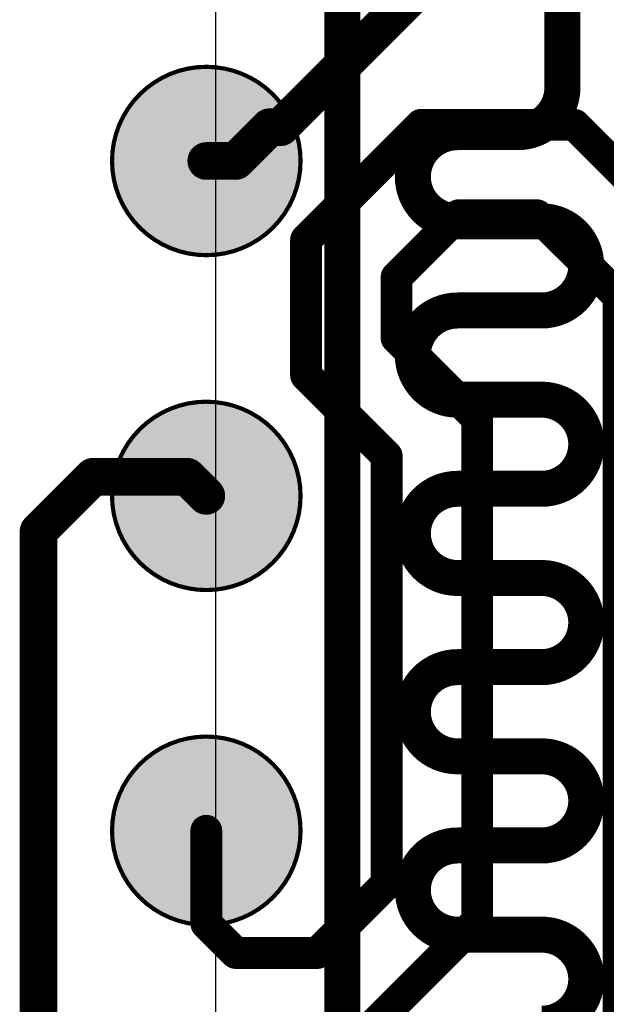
# Model space of a CAD drawing. Header units: inches. Extents: x -6 to 11.2, y -2.2 to 8.3.
# Tile 198 of 256: x 3.0949 to 3.15, y 0.3681 to 0.4607. Entities that reach past the tile are written whole.
import ezdxf

# ---------------------------------------------------------------- set-up
doc = ezdxf.new("R2010")
doc.units = ezdxf.units.IN
doc.header["$MEASUREMENT"] = 0
for name, color, linetype in [('Bottom Comp Body -Top13)-Comp Body -Bot14)', 56, 'Continuous'), ('Layer 1- Top', 1, 'Continuous'), ('Layer 3- Inner', 16, 'Continuous'), ('Top Paste', 8, 'Continuous'), ('Top Solder', 216, 'Continuous')]:
    doc.layers.add(name, color=color, linetype=linetype)

# ---------------------------------------------------------------- blocks, each defined once
blk = doc.blocks.new('ICC_TFBGA96_8X14_P080_417')
at = {"layer": 'Layer 1- Top'}
h = blk.add_hatch(color=7, dxfattribs=at)
edge = h.paths.add_edge_path()
edge.add_arc((0.062992, 0.173228), 0.00689, 0, 360)
h = blk.add_hatch(color=7, dxfattribs=at)
edge = h.paths.add_edge_path()
edge.add_arc((0.062992, 0.141732), 0.00689, 0, 360)
h = blk.add_hatch(color=7, dxfattribs=at)
edge = h.paths.add_edge_path()
edge.add_arc((0.062992, 0.110236), 0.00689, 0, 360)
at = {"layer": 'Top Paste'}
h = blk.add_hatch(color=8, dxfattribs=at)
edge = h.paths.add_edge_path()
edge.add_arc((0.062992, 0.173228), 0.00689, 0, 360)
h = blk.add_hatch(color=8, dxfattribs=at)
edge = h.paths.add_edge_path()
edge.add_arc((0.062992, 0.141732), 0.00689, 0, 360)
h = blk.add_hatch(color=8, dxfattribs=at)
edge = h.paths.add_edge_path()
edge.add_arc((0.062992, 0.110236), 0.00689, 0, 360)
at = {"layer": 'Top Solder'}
h = blk.add_hatch(color=216, dxfattribs=at)
edge = h.paths.add_edge_path()
edge.add_arc((0.062992, 0.173228), 0.008858, 0, 360)
h = blk.add_hatch(color=216, dxfattribs=at)
edge = h.paths.add_edge_path()
edge.add_arc((0.062992, 0.141732), 0.008858, 0, 360)
h = blk.add_hatch(color=216, dxfattribs=at)
edge = h.paths.add_edge_path()
edge.add_arc((0.062992, 0.110236), 0.008858, 0, 360)
at = {"layer": 'Bottom Comp Body -Top13)-Comp Body -Bot14)'}
for points in [[(0.07185, 0.173228, 0.000394, 0.000394, 1), (0.054134, 0.173228, 0.000394, 0.000394, 1)], [(0.054035, 0.173228, 0.000197, 0.000197, 1), (0.054232, 0.173228, 0.000197, 0.000197, 1)], [(0.071752, 0.173228, 0.000197, 0.000197, 1), (0.071949, 0.173228, 0.000197, 0.000197, 1)], [(0.07185, 0.141732, 0.000394, 0.000394, 1), (0.054134, 0.141732, 0.000394, 0.000394, 1)], [(0.054035, 0.141732, 0.000197, 0.000197, 1), (0.054232, 0.141732, 0.000197, 0.000197, 1)], [(0.071752, 0.141732, 0.000197, 0.000197, 1), (0.071949, 0.141732, 0.000197, 0.000197, 1)], [(0.07185, 0.110236, 0.000394, 0.000394, 1), (0.054134, 0.110236, 0.000394, 0.000394, 1)], [(0.054035, 0.110236, 0.000197, 0.000197, 1), (0.054232, 0.110236, 0.000197, 0.000197, 1)], [(0.071752, 0.110236, 0.000197, 0.000197, 1), (0.071949, 0.110236, 0.000197, 0.000197, 1)]]:
    blk.add_lwpolyline(points, format="xyseb", close=True, dxfattribs=at)

msp = doc.modelspace()

# ---------------------------------------------------------------- linework, layer by layer
at = {"layer": 'Layer 1- Top'}
for points in [[(3.119385, 0.450576, 0.003543, 0.003543, 0), (3.148127, 0.479318, 0.003543, 0.003543, 0)], [(3.115165, 0.447393, 0.003543, 0.003543, 0), (3.118349, 0.450576, 0.003543, 0.003543, 0)], [(3.118349, 0.450576, 0.003543, 0.003543, 0), (3.119385, 0.450576, 0.003543, 0.003543, 0)], [(3.121773, 0.439989, 0.002992, 0.002992, 0), (3.132578, 0.450794, 0.002992, 0.002992, 0)], [(3.132578, 0.450794, 0.002992, 0.002992, 0), (3.147002, 0.450794, 0.002992, 0.002992, 0)], [(3.147002, 0.450794, 0.002992, 0.002992, 0), (3.159639, 0.438157, 0.002992, 0.002992, 0)], [(3.112395, 0.447393, 0.003543, 0.003543, 0), (3.115165, 0.447393, 0.003543, 0.003543, 0)], [(3.130276, 0.436466, 0.002992, 0.002992, 0), (3.136101, 0.44229, 0.002992, 0.002992, 0)], [(3.136101, 0.44229, 0.002992, 0.002992, 0), (3.14348, 0.44229, 0.002992, 0.002992, 0)], [(3.14348, 0.44229, 0.002992, 0.002992, 0), (3.151135, 0.434635, 0.002992, 0.002992, 0)], [(3.121773, 0.427225, 0.002992, 0.002992, 0), (3.121773, 0.439989, 0.002992, 0.002992, 0)], [(3.130276, 0.430748, 0.002992, 0.002992, 0), (3.130276, 0.436466, 0.002992, 0.002992, 0)], [(3.151135, 0.314201, 0.002992, 0.002992, 0), (3.151135, 0.434635, 0.002992, 0.002992, 0)], [(3.130276, 0.430748, 0.002992, 0.002992, 0), (3.137853, 0.423171, 0.002992, 0.002992, 0)], [(3.121773, 0.427225, 0.002992, 0.002992, 0), (3.12935, 0.419648, 0.002992, 0.002992, 0)], [(3.137853, 0.3759, 0.002992, 0.002992, 0), (3.137853, 0.423171, 0.002992, 0.002992, 0)], [(3.12935, 0.379423, 0.002992, 0.002992, 0), (3.12935, 0.419648, 0.002992, 0.002992, 0)], [(3.096632, 0.412565, 0.003543, 0.003543, 0), (3.101765, 0.417698, 0.003543, 0.003543, 0)], [(3.101765, 0.417698, 0.003543, 0.003543, 0), (3.110594, 0.417698, 0.003543, 0.003543, 0)], [(3.110594, 0.417698, 0.003543, 0.003543, 0), (3.112395, 0.415897, 0.003543, 0.003543, 0)], [(3.096632, 0.3489, 0.003543, 0.003543, 0), (3.096632, 0.412565, 0.003543, 0.003543, 0)], [(3.112395, 0.375675, 0.002992, 0.002992, 0), (3.112395, 0.384401, 0.002992, 0.002992, 0)], [(3.122832, 0.372905, 0.002992, 0.002992, 0), (3.12935, 0.379423, 0.002992, 0.002992, 0)], [(3.112395, 0.375675, 0.002992, 0.002992, 0), (3.115165, 0.372905, 0.002992, 0.002992, 0)], [(3.126354, 0.364401, 0.002992, 0.002992, 0), (3.137853, 0.3759, 0.002992, 0.002992, 0)], [(3.115165, 0.372905, 0.002992, 0.002992, 0), (3.122832, 0.372905, 0.002992, 0.002992, 0)]]:
    msp.add_lwpolyline(points, format="xyseb", dxfattribs=at)
for points in [[(3.117463, 0.450576, 0.001772, 0.001772, 1), (3.119234, 0.450576, 0.001772, 0.001772, 1)], [(3.117463, 0.450576, 0.001772, 0.001772, 1), (3.119234, 0.450576, 0.001772, 0.001772, 1)], [(3.118499, 0.450576, 0.001772, 0.001772, 1), (3.120271, 0.450576, 0.001772, 0.001772, 1)], [(3.118499, 0.450576, 0.001772, 0.001772, 1), (3.120271, 0.450576, 0.001772, 0.001772, 1)], [(3.13183, 0.450794, 0.001496, 0.001496, 1), (3.133326, 0.450794, 0.001496, 0.001496, 1)], [(3.13183, 0.450794, 0.001496, 0.001496, 1), (3.133326, 0.450794, 0.001496, 0.001496, 1)], [(3.146254, 0.450794, 0.001496, 0.001496, 1), (3.14775, 0.450794, 0.001496, 0.001496, 1)], [(3.146254, 0.450794, 0.001496, 0.001496, 1), (3.14775, 0.450794, 0.001496, 0.001496, 1)], [(3.111509, 0.447393, 0.001772, 0.001772, 1), (3.113281, 0.447393, 0.001772, 0.001772, 1)], [(3.114279, 0.447393, 0.001772, 0.001772, 1), (3.116051, 0.447393, 0.001772, 0.001772, 1)], [(3.114279, 0.447393, 0.001772, 0.001772, 1), (3.116051, 0.447393, 0.001772, 0.001772, 1)], [(3.135353, 0.44229, 0.001496, 0.001496, 1), (3.136849, 0.44229, 0.001496, 0.001496, 1)], [(3.135353, 0.44229, 0.001496, 0.001496, 1), (3.136849, 0.44229, 0.001496, 0.001496, 1)], [(3.142732, 0.44229, 0.001496, 0.001496, 1), (3.144228, 0.44229, 0.001496, 0.001496, 1)], [(3.142732, 0.44229, 0.001496, 0.001496, 1), (3.144228, 0.44229, 0.001496, 0.001496, 1)], [(3.121024, 0.439989, 0.001496, 0.001496, 1), (3.12252, 0.439989, 0.001496, 0.001496, 1)], [(3.121024, 0.439989, 0.001496, 0.001496, 1), (3.12252, 0.439989, 0.001496, 0.001496, 1)], [(3.129528, 0.436466, 0.001496, 0.001496, 1), (3.131024, 0.436466, 0.001496, 0.001496, 1)], [(3.129528, 0.436466, 0.001496, 0.001496, 1), (3.131024, 0.436466, 0.001496, 0.001496, 1)], [(3.150387, 0.434635, 0.001496, 0.001496, 1), (3.151883, 0.434635, 0.001496, 0.001496, 1)], [(3.150387, 0.434635, 0.001496, 0.001496, 1), (3.151883, 0.434635, 0.001496, 0.001496, 1)], [(3.129528, 0.430748, 0.001496, 0.001496, 1), (3.131024, 0.430748, 0.001496, 0.001496, 1)], [(3.129528, 0.430748, 0.001496, 0.001496, 1), (3.131024, 0.430748, 0.001496, 0.001496, 1)], [(3.121024, 0.427225, 0.001496, 0.001496, 1), (3.12252, 0.427225, 0.001496, 0.001496, 1)], [(3.121024, 0.427225, 0.001496, 0.001496, 1), (3.12252, 0.427225, 0.001496, 0.001496, 1)], [(3.137106, 0.423171, 0.001496, 0.001496, 1), (3.138602, 0.423171, 0.001496, 0.001496, 1)], [(3.137106, 0.423171, 0.001496, 0.001496, 1), (3.138602, 0.423171, 0.001496, 0.001496, 1)], [(3.128602, 0.419648, 0.001496, 0.001496, 1), (3.130098, 0.419648, 0.001496, 0.001496, 1)], [(3.128602, 0.419648, 0.001496, 0.001496, 1), (3.130098, 0.419648, 0.001496, 0.001496, 1)], [(3.10088, 0.417698, 0.001772, 0.001772, 1), (3.102651, 0.417698, 0.001772, 0.001772, 1)], [(3.10088, 0.417698, 0.001772, 0.001772, 1), (3.102651, 0.417698, 0.001772, 0.001772, 1)], [(3.109708, 0.417698, 0.001772, 0.001772, 1), (3.11148, 0.417698, 0.001772, 0.001772, 1)], [(3.109708, 0.417698, 0.001772, 0.001772, 1), (3.11148, 0.417698, 0.001772, 0.001772, 1)], [(3.111509, 0.415897, 0.001772, 0.001772, 1), (3.113281, 0.415897, 0.001772, 0.001772, 1)], [(3.095746, 0.412565, 0.001772, 0.001772, 1), (3.097518, 0.412565, 0.001772, 0.001772, 1)], [(3.095746, 0.412565, 0.001772, 0.001772, 1), (3.097518, 0.412565, 0.001772, 0.001772, 1)], [(3.111647, 0.384401, 0.001496, 0.001496, 1), (3.113143, 0.384401, 0.001496, 0.001496, 1)], [(3.128602, 0.379423, 0.001496, 0.001496, 1), (3.130098, 0.379423, 0.001496, 0.001496, 1)], [(3.128602, 0.379423, 0.001496, 0.001496, 1), (3.130098, 0.379423, 0.001496, 0.001496, 1)], [(3.111647, 0.375675, 0.001496, 0.001496, 1), (3.113143, 0.375675, 0.001496, 0.001496, 1)], [(3.111647, 0.375675, 0.001496, 0.001496, 1), (3.113143, 0.375675, 0.001496, 0.001496, 1)], [(3.137106, 0.3759, 0.001496, 0.001496, 1), (3.138602, 0.3759, 0.001496, 0.001496, 1)], [(3.137106, 0.3759, 0.001496, 0.001496, 1), (3.138602, 0.3759, 0.001496, 0.001496, 1)], [(3.114417, 0.372905, 0.001496, 0.001496, 1), (3.115913, 0.372905, 0.001496, 0.001496, 1)], [(3.114417, 0.372905, 0.001496, 0.001496, 1), (3.115913, 0.372905, 0.001496, 0.001496, 1)], [(3.122084, 0.372905, 0.001496, 0.001496, 1), (3.12358, 0.372905, 0.001496, 0.001496, 1)], [(3.122084, 0.372905, 0.001496, 0.001496, 1), (3.12358, 0.372905, 0.001496, 0.001496, 1)]]:
    msp.add_lwpolyline(points, format="xyseb", close=True, dxfattribs=at)
at = {"layer": 'Layer 3- Inner'}
msp.add_line((3.113269, 0.468521), (3.113269, 0.329535), dxfattribs=at)
for points in [[(3.12519, 0.329535, 0.003386, 0.003386, 0), (3.12519, 0.468521, 0.003386, 0.003386, 0)], [(3.14586, 0.454298, 0.003386, 0.003386, 0), (3.14586, 0.464377, 0.003386, 0.003386, 0)], [(3.14586, 0.454298, 0.003386, 0.003386, -0.414214), (3.141667, 0.450105, 0.003386, 0.003386, 0)], [(3.135998, 0.441719, 0.003386, 0.003386, -1), (3.135998, 0.450105, 0.003386, 0.003386, 0)], [(3.135998, 0.450105, 0.003386, 0.003386, 0), (3.141667, 0.450105, 0.003386, 0.003386, 0)], [(3.135998, 0.441719, 0.003386, 0.003386, 0), (3.143911, 0.441719, 0.003386, 0.003386, 0)], [(3.143911, 0.441719, 0.003386, 0.003386, -1), (3.143911, 0.433333, 0.003386, 0.003386, 0)], [(3.135998, 0.424947, 0.003386, 0.003386, -1), (3.135998, 0.433333, 0.003386, 0.003386, 0)], [(3.135998, 0.433333, 0.003386, 0.003386, 0), (3.143911, 0.433333, 0.003386, 0.003386, 0)], [(3.135998, 0.424947, 0.003386, 0.003386, 0), (3.143911, 0.424947, 0.003386, 0.003386, 0)], [(3.143911, 0.424947, 0.003386, 0.003386, -1), (3.143911, 0.416562, 0.003386, 0.003386, 0)], [(3.135998, 0.408176, 0.003386, 0.003386, -1), (3.135998, 0.416562, 0.003386, 0.003386, 0)], [(3.135998, 0.416562, 0.003386, 0.003386, 0), (3.143911, 0.416562, 0.003386, 0.003386, 0)], [(3.135998, 0.408176, 0.003386, 0.003386, 0), (3.143911, 0.408176, 0.003386, 0.003386, 0)], [(3.143911, 0.408176, 0.003386, 0.003386, -1), (3.143911, 0.39979, 0.003386, 0.003386, 0)], [(3.135998, 0.391404, 0.003386, 0.003386, -1), (3.135998, 0.39979, 0.003386, 0.003386, 0)], [(3.135998, 0.39979, 0.003386, 0.003386, 0), (3.143911, 0.39979, 0.003386, 0.003386, 0)], [(3.135998, 0.391404, 0.003386, 0.003386, 0), (3.143911, 0.391404, 0.003386, 0.003386, 0)], [(3.143911, 0.391404, 0.003386, 0.003386, -1), (3.143911, 0.383018, 0.003386, 0.003386, 0)], [(3.135998, 0.374633, 0.003386, 0.003386, -1), (3.135998, 0.383018, 0.003386, 0.003386, 0)], [(3.135998, 0.383018, 0.003386, 0.003386, 0), (3.143911, 0.383018, 0.003386, 0.003386, 0)], [(3.135998, 0.374633, 0.003386, 0.003386, 0), (3.143911, 0.374633, 0.003386, 0.003386, 0)], [(3.143911, 0.374633, 0.003386, 0.003386, -1), (3.143911, 0.366247, 0.003386, 0.003386, 0)]]:
    msp.add_lwpolyline(points, format="xyseb", dxfattribs=at)
for points in [[(3.145013, 0.454298, 0.001693, 0.001693, 1), (3.146706, 0.454298, 0.001693, 0.001693, 1)], [(3.145013, 0.454298, 0.001693, 0.001693, 1), (3.146706, 0.454298, 0.001693, 0.001693, 1)], [(3.135151, 0.450105, 0.001693, 0.001693, 1), (3.136844, 0.450105, 0.001693, 0.001693, 1)], [(3.135151, 0.450105, 0.001693, 0.001693, 1), (3.136844, 0.450105, 0.001693, 0.001693, 1)], [(3.14082, 0.450105, 0.001693, 0.001693, 1), (3.142513, 0.450105, 0.001693, 0.001693, 1)], [(3.14082, 0.450105, 0.001693, 0.001693, 1), (3.142513, 0.450105, 0.001693, 0.001693, 1)], [(3.135151, 0.441719, 0.001693, 0.001693, 1), (3.136844, 0.441719, 0.001693, 0.001693, 1)], [(3.135151, 0.441719, 0.001693, 0.001693, 1), (3.136844, 0.441719, 0.001693, 0.001693, 1)], [(3.143065, 0.441719, 0.001693, 0.001693, 1), (3.144757, 0.441719, 0.001693, 0.001693, 1)], [(3.143065, 0.441719, 0.001693, 0.001693, 1), (3.144757, 0.441719, 0.001693, 0.001693, 1)], [(3.135151, 0.433333, 0.001693, 0.001693, 1), (3.136844, 0.433333, 0.001693, 0.001693, 1)], [(3.135151, 0.433333, 0.001693, 0.001693, 1), (3.136844, 0.433333, 0.001693, 0.001693, 1)], [(3.143065, 0.433333, 0.001693, 0.001693, 1), (3.144757, 0.433333, 0.001693, 0.001693, 1)], [(3.143065, 0.433333, 0.001693, 0.001693, 1), (3.144757, 0.433333, 0.001693, 0.001693, 1)], [(3.135151, 0.424947, 0.001693, 0.001693, 1), (3.136844, 0.424947, 0.001693, 0.001693, 1)], [(3.135151, 0.424947, 0.001693, 0.001693, 1), (3.136844, 0.424947, 0.001693, 0.001693, 1)], [(3.143065, 0.424947, 0.001693, 0.001693, 1), (3.144757, 0.424947, 0.001693, 0.001693, 1)], [(3.143065, 0.424947, 0.001693, 0.001693, 1), (3.144757, 0.424947, 0.001693, 0.001693, 1)], [(3.135151, 0.416562, 0.001693, 0.001693, 1), (3.136844, 0.416562, 0.001693, 0.001693, 1)], [(3.135151, 0.416562, 0.001693, 0.001693, 1), (3.136844, 0.416562, 0.001693, 0.001693, 1)], [(3.143065, 0.416562, 0.001693, 0.001693, 1), (3.144757, 0.416562, 0.001693, 0.001693, 1)], [(3.143065, 0.416562, 0.001693, 0.001693, 1), (3.144757, 0.416562, 0.001693, 0.001693, 1)], [(3.135151, 0.408176, 0.001693, 0.001693, 1), (3.136844, 0.408176, 0.001693, 0.001693, 1)], [(3.135151, 0.408176, 0.001693, 0.001693, 1), (3.136844, 0.408176, 0.001693, 0.001693, 1)], [(3.143065, 0.408176, 0.001693, 0.001693, 1), (3.144757, 0.408176, 0.001693, 0.001693, 1)], [(3.143065, 0.408176, 0.001693, 0.001693, 1), (3.144757, 0.408176, 0.001693, 0.001693, 1)], [(3.135151, 0.39979, 0.001693, 0.001693, 1), (3.136844, 0.39979, 0.001693, 0.001693, 1)], [(3.135151, 0.39979, 0.001693, 0.001693, 1), (3.136844, 0.39979, 0.001693, 0.001693, 1)], [(3.143065, 0.39979, 0.001693, 0.001693, 1), (3.144757, 0.39979, 0.001693, 0.001693, 1)], [(3.143065, 0.39979, 0.001693, 0.001693, 1), (3.144757, 0.39979, 0.001693, 0.001693, 1)], [(3.135151, 0.391404, 0.001693, 0.001693, 1), (3.136844, 0.391404, 0.001693, 0.001693, 1)], [(3.135151, 0.391404, 0.001693, 0.001693, 1), (3.136844, 0.391404, 0.001693, 0.001693, 1)], [(3.143065, 0.391404, 0.001693, 0.001693, 1), (3.144757, 0.391404, 0.001693, 0.001693, 1)], [(3.143065, 0.391404, 0.001693, 0.001693, 1), (3.144757, 0.391404, 0.001693, 0.001693, 1)], [(3.135151, 0.383018, 0.001693, 0.001693, 1), (3.136844, 0.383018, 0.001693, 0.001693, 1)], [(3.135151, 0.383018, 0.001693, 0.001693, 1), (3.136844, 0.383018, 0.001693, 0.001693, 1)], [(3.143065, 0.383018, 0.001693, 0.001693, 1), (3.144757, 0.383018, 0.001693, 0.001693, 1)], [(3.143065, 0.383018, 0.001693, 0.001693, 1), (3.144757, 0.383018, 0.001693, 0.001693, 1)], [(3.135151, 0.374633, 0.001693, 0.001693, 1), (3.136844, 0.374633, 0.001693, 0.001693, 1)], [(3.135151, 0.374633, 0.001693, 0.001693, 1), (3.136844, 0.374633, 0.001693, 0.001693, 1)], [(3.143065, 0.374633, 0.001693, 0.001693, 1), (3.144757, 0.374633, 0.001693, 0.001693, 1)], [(3.143065, 0.374633, 0.001693, 0.001693, 1), (3.144757, 0.374633, 0.001693, 0.001693, 1)]]:
    msp.add_lwpolyline(points, format="xyseb", close=True, dxfattribs=at)

# ---------------------------------------------------------------- block references
at = {"rotation": 180}
msp.add_blockref('ICC_TFBGA96_8X14_P080_417', (3.175387, 0.557629), dxfattribs=at)

doc.saveas('drawing.dxf')
